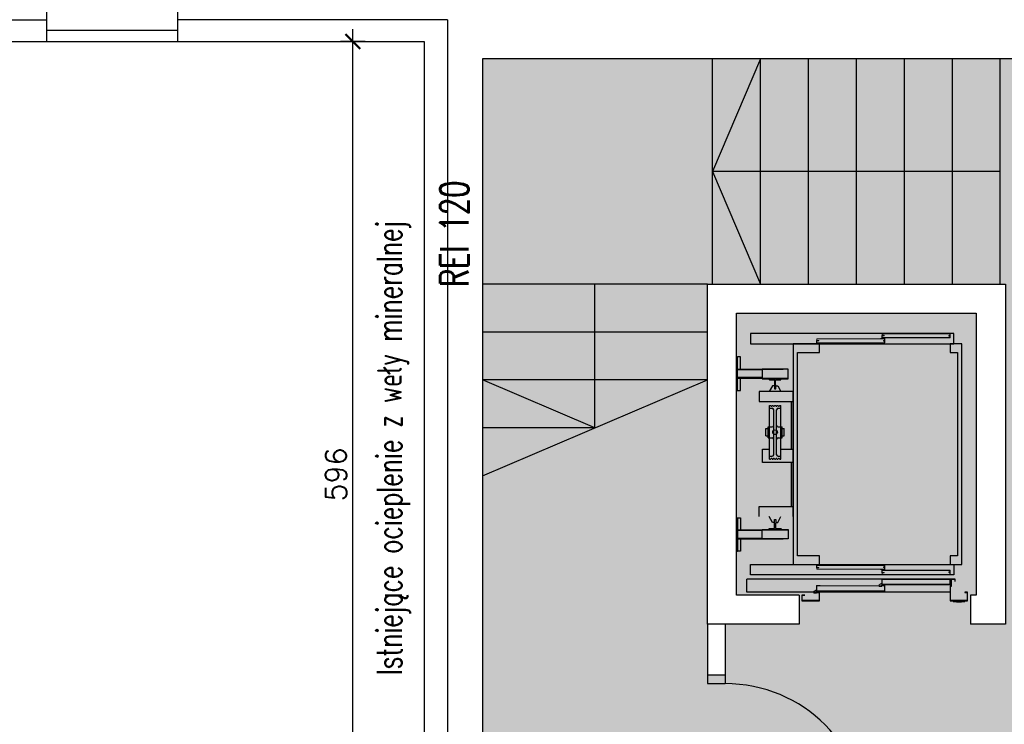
# Model space of a CAD drawing. Header units: millimetres. Extents: x 31969 to 285678, y -69766 to -5517.
# Tile 24 of 37: x 142723 to 143400, y -11145 to -10660. Entities that reach past the tile are written whole.
import ezdxf
from ezdxf.enums import TextEntityAlignment as Align

# ---------------------------------------------------------------- set-up
doc = ezdxf.new("R2010")
doc.units = ezdxf.units.MM
for name, color, linetype in [('a-biblioteka', 251, 'Continuous'), ('a-izolacja 1', 3, 'Continuous'), ('a-opis 1', 3, 'Continuous'), ('a-opis 3', 15, 'Continuous'), ('a-przekrój 2', 251, 'Continuous'), ('a-schody', 3, 'Continuous'), ('a-stolarka drzwiowa', 3, 'Continuous'), ('a-szraf', 252, 'Continuous'), ('a-wymiary', 11, 'Continuous'), ('a-ściany istniejące murowane', 6, 'Continuous')]:
    doc.layers.add(name, color=color, linetype=linetype)
doc.styles.add('MAREK', font='simplex.shx')
doc.styles.add('RS01507', font='romans.shx', dxfattribs={"width": 0.7, "height": 0.15})
doc.linetypes.add('BATTING', pattern='A,0.0001,-0.1,[134,ltypeshp.shx,S=0.1,R=0,X=-0.1,Y=0],-0.2,[134,ltypeshp.shx,S=0.1,R=180,X=0.1,Y=0],-0.1', length=0.4001)
doc.dimstyles.new('MAREK', dxfattribs={"dimscale": 0.85, "dimtxt": 17, "dimasz": 12, "dimexe": 10, "dimexo": 0.625, "dimgap": 5, "dimtad": 1, "dimdec": 1, "dimdsep": 46, "dimtxsty": 'MAREK', "dimblk1": 'ARCHTICK', "dimblk2": 'ARCHTICK', "dimsah": 1, "dimcen": 2.5, "dimdle": 10, "dimadec": 0, "dimazin": 0, "dimtfac": 1, "dimtdec": 1, "dimtmove": 1, "dimatfit": 3, "dimldrblk": 'ARCHTICK', "dimfxl": 0, "dimtolj": 1, "dimtzin": 0, "dimarcsym": 0})

# ---------------------------------------------------------------- blocks, each defined once
blk = doc.blocks.new('_ARCHTICK')
at = {"color": 0, "linetype": 'ByBlock', "const_width": 0.15}
blk.add_lwpolyline([(-0.5, -0.5), (0.5, 0.5)], dxfattribs=at)
blk = doc.blocks.new('*D1382')
at = {"layer": 'a-wymiary', "color": 0, "lineweight": -2, "ltscale": 100}
for p, q in [((142951.86, -11279.6), (142951.86, -10666.6)), ((142960.36, -10675.1), (142943.36, -10675.1)), ((142960.36, -11271.1), (142943.36, -11271.1))]:
    blk.add_line(p, q, dxfattribs=at)
at = {"layer": 'DEFPOINTS', "color": 0}
for p in [(142951.86, -10675.1), (143001.07, -10675.1), (143001.07, -11271.1)]:
    blk.add_point(p, dxfattribs=at)
at = {"layer": 'a-wymiary', "color": 0, "linetype": 'ByBlock', "lineweight": -2, "xscale": 10.2, "yscale": 10.2, "zscale": 10.2}
for p, rotation in [((142951.86, -10675.1), 90), ((142951.86, -11271.1), 270)]:
    blk.add_blockref('_ARCHTICK', p, dxfattribs=dict(at, rotation=rotation))
at = {"layer": 'a-wymiary', "color": 0, "ltscale": 100, "insert": (142940.38, -10973.1), "char_height": 14.45, "attachment_point": 5, "rotation": 90, "style": 'MAREK'}
blk.add_mtext('\\A1;596', dxfattribs=at)

msp = doc.modelspace()

# ---------------------------------------------------------------- hatches: boundary and pattern name
at = {"layer": 'a-szraf', "ltscale": 30}
h = msp.add_hatch(dxfattribs=at)
h.set_pattern_fill('DOTS', color=256, scale=3)
h.set_pattern_definition([(0, (0, -3342.232), (2.38125, 4.7625), [0, -4.7625])])
h.paths.add_polyline_path([(143588.07, -11271.1), (143334.07, -11271.1), (143334.07, -11433.1), (143588.07, -11433.1)])
h.paths.add_polyline_path([(143536.07, -11231.1), (143386.07, -11231.1), (143386.07, -11271.1), (143536.07, -11271.1)])
h.paths.add_polyline_path([(143556.07, -10842.1), (143401.07, -10842.1), (143401.07, -11231.1), (143536.07, -11231.1), (143556.07, -11231.1)])
h.paths.add_polyline_path([(143377.07, -11056.1), (143259.07, -11056.1), (143259.07, -11076.1), (143377.07, -11076.1)])
h.paths.add_polyline_path([(143381.07, -10862.1), (143216.07, -10862.1), (143216.07, -11056.1), (143381.07, -11056.1)])
h.paths.add_polyline_path([(143196.07, -10842.1), (143041.07, -10842.1), (143041.07, -11076.1), (143196.07, -11076.1)])
h.paths.add_polyline_path([(143556.07, -10687.1), (143041.07, -10687.1), (143041.07, -10842.1), (143196.07, -10842.1), (143556.07, -10842.1)])
h.paths.add_polyline_path([(143208.07, -11076.1), (143208.07, -11111.1), (143196.07, -11111.1), (143196.07, -11076.1), (143041.07, -11076.1), (143041.07, -11231.1), (143401.07, -11231.1), (143401.07, -11076.1)])

# ---------------------------------------------------------------- linework, layer by layer
at = {"layer": 'a-biblioteka'}
for p, q in [((143365.57, -10876.1), (143225.57, -10876.1)), ((143225.57, -10876.1), (143225.57, -10883.1)), ((143365.57, -10883.1), (143365.57, -10876.1)), ((143225.57, -10883.1), (143365.57, -10883.1)), ((143216.07, -10892.27), (143216.57, -10892.27)), ((143216.57, -10915.27), (143216.57, -10892.27)), ((143218.67, -10892.27), (143216.57, -10892.27)), ((143218.67, -10900.67), (143218.67, -10892.27)), ((143251.57, -10900.67), (143233.57, -10900.67)), ((143233.57, -10900.67), (143233.57, -10907.27)), ((143251.57, -10907.27), (143251.57, -10900.67)), ((143218.67, -10915.27), (143218.67, -10906.87)), ((143233.57, -10906.87), (143251.57, -10906.87)), ((143233.57, -10907.27), (143242.57, -10907.27)), ((143240.77, -10912.05), (143238.57, -10916.05)), ((143242.12, -10912.05), (143240.77, -10912.05)), ((143242.57, -10907.27), (143251.57, -10907.27)), ((143243.02, -10912.05), (143244.37, -10912.05)), ((143244.37, -10912.05), (143246.57, -10916.05)), ((143216.07, -10915.27), (143216.57, -10915.27)), ((143216.57, -10915.27), (143218.67, -10915.27)), ((143216.07, -11002.92), (143216.57, -11002.92)), ((143216.57, -11002.92), (143216.57, -11025.92)), ((143216.57, -11002.92), (143218.67, -11002.92)), ((143218.67, -11002.92), (143218.67, -11011.32)), ((143240.77, -11006.15), (143238.57, -11002.15)), ((143242.12, -11006.15), (143240.77, -11006.15)), ((143243.02, -11006.15), (143244.37, -11006.15)), ((143244.37, -11006.15), (143246.57, -11002.15)), ((143233.57, -11017.52), (143233.57, -11010.92)), ((143233.57, -11010.92), (143242.57, -11010.92)), ((143233.57, -11011.32), (143251.57, -11011.32)), ((143242.57, -11010.92), (143251.57, -11010.92)), ((143251.57, -11010.92), (143251.57, -11017.52)), ((143218.67, -11017.52), (143218.67, -11025.92)), ((143251.57, -11017.52), (143233.57, -11017.52)), ((143216.07, -11025.92), (143216.57, -11025.92)), ((143218.67, -11025.92), (143216.57, -11025.92)), ((143225.57, -11042.1), (143225.57, -11035.1)), ((143225.57, -11035.1), (143365.57, -11035.1)), ((143365.57, -11035.1), (143365.57, -11042.1)), ((143366.5, -11045.1), (143223.07, -11045.1)), ((143223.07, -11054.1), (143223.07, -11045.1)), ((143365.57, -11042.1), (143225.57, -11042.1)), ((143316.24, -11048.96), (143316.24, -11045.39)), ((143362.85, -11045.39), (143362.85, -11048.96)), ((143363.07, -11054.1), (143223.07, -11054.1)), ((143271.24, -11053.46), (143271.24, -11049.89)), ((143317.85, -11053.46), (143271.24, -11053.46)), ((143362.85, -11048.96), (143316.24, -11048.96)), ((143317.85, -11049.89), (143317.85, -11053.46))]:
    msp.add_line(p, q, dxfattribs=at)
at = {"layer": 'a-biblioteka', "linetype": 'Continuous', "lineweight": 15}
for p, q in [((143317.27, -10877.4), (143316.07, -10877.4)), ((143316.07, -10877.4), (143316.07, -10879.1)), ((143316.19, -10878.98), (143316.19, -10877.52)), ((143316.19, -10877.52), (143317.27, -10877.52)), ((143316.31, -10877.3), (143316.31, -10876.32)), ((143316.31, -10876.32), (143362.87, -10876.32)), ((143317.7, -10877.3), (143316.31, -10877.3)), ((143316.31, -10877.62), (143317.7, -10877.62)), ((143316.31, -10878.92), (143316.31, -10877.62)), ((143362.87, -10878.92), (143316.31, -10878.92)), ((143317.27, -10877.52), (143317.27, -10877.4)), ((143317.7, -10877.62), (143317.7, -10877.3)), ((143363.07, -10876.1), (143360.17, -10876.1)), ((143360.17, -10876.1), (143360.17, -10876.22)), ((143360.17, -10876.22), (143362.95, -10876.22)), ((143362.18, -10877.48), (143362.18, -10877.96)), ((143362.87, -10877.48), (143362.18, -10877.48)), ((143362.18, -10877.96), (143362.87, -10877.96)), ((143362.87, -10876.32), (143362.87, -10877.48)), ((143362.87, -10877.96), (143362.87, -10878.92)), ((143362.95, -10876.22), (143362.95, -10878.98)), ((143363.07, -10876.1), (143363.04, -10876.1)), ((143363.07, -10879.1), (143363.07, -10876.1)), ((143363.07, -10876.1), (143363.07, -10879.1)), ((143271.07, -10882.6), (143271.07, -10880.9)), ((143271.07, -10880.9), (143272.27, -10880.9)), ((143318.07, -10882.6), (143271.07, -10882.6)), ((143272.27, -10881.02), (143271.19, -10881.02)), ((143271.19, -10881.02), (143271.19, -10882.48)), ((143271.19, -10882.48), (143317.95, -10882.48)), ((143317.87, -10879.82), (143271.31, -10879.82)), ((143271.31, -10879.82), (143271.31, -10880.8)), ((143271.31, -10880.8), (143272.7, -10880.8)), ((143271.31, -10881.12), (143271.31, -10882.42)), ((143272.7, -10881.12), (143271.31, -10881.12)), ((143271.31, -10882.42), (143317.87, -10882.42)), ((143272.27, -10880.9), (143272.27, -10881.02)), ((143272.7, -10880.8), (143272.7, -10881.12)), ((143315.17, -10879.72), (143315.17, -10879.6)), ((143315.17, -10879.6), (143318.07, -10879.6)), ((143317.95, -10879.72), (143315.17, -10879.72)), ((143316.07, -10879.1), (143363.07, -10879.1)), ((143362.95, -10878.98), (143316.19, -10878.98)), ((143317.18, -10880.98), (143317.87, -10880.98)), ((143317.18, -10881.46), (143317.18, -10880.98)), ((143317.87, -10881.46), (143317.18, -10881.46)), ((143317.87, -10880.98), (143317.87, -10879.82)), ((143317.87, -10882.42), (143317.87, -10881.46)), ((143317.95, -10882.48), (143317.95, -10879.72)), ((143318.04, -10879.6), (143318.07, -10879.6)), ((143318.07, -10882.6), (143318.07, -10879.6)), ((143318.07, -10879.6), (143318.07, -10882.6)), ((143318.07, -11035.6), (143271.07, -11035.6)), ((143271.07, -11035.6), (143271.07, -11037.3)), ((143271.07, -11037.3), (143272.27, -11037.3)), ((143271.19, -11037.18), (143271.19, -11035.72)), ((143271.19, -11035.72), (143317.95, -11035.72)), ((143272.27, -11037.18), (143271.19, -11037.18)), ((143271.31, -11035.77), (143317.87, -11035.77)), ((143271.31, -11037.08), (143271.31, -11035.77)), ((143272.7, -11037.08), (143271.31, -11037.08)), ((143271.31, -11037.4), (143272.7, -11037.4)), ((143271.31, -11038.38), (143271.31, -11037.4)), ((143317.87, -11038.38), (143271.31, -11038.38)), ((143272.27, -11037.3), (143272.27, -11037.18)), ((143272.7, -11037.4), (143272.7, -11037.08)), ((143317.95, -11038.48), (143315.17, -11038.48)), ((143315.17, -11038.48), (143315.17, -11038.6)), ((143315.17, -11038.6), (143318.07, -11038.6)), ((143316.07, -11040.8), (143316.07, -11039.1)), ((143316.07, -11039.1), (143363.07, -11039.1)), ((143317.27, -11040.8), (143316.07, -11040.8)), ((143362.95, -11039.22), (143316.19, -11039.22)), ((143316.19, -11039.22), (143316.19, -11040.68)), ((143316.19, -11040.68), (143317.27, -11040.68)), ((143316.31, -11039.27), (143316.31, -11040.58)), ((143362.87, -11039.27), (143316.31, -11039.27)), ((143316.31, -11040.58), (143317.7, -11040.58)), ((143316.31, -11040.9), (143316.31, -11041.88)), ((143317.7, -11040.9), (143316.31, -11040.9)), ((143317.18, -11036.73), (143317.18, -11037.22)), ((143317.87, -11036.73), (143317.18, -11036.73)), ((143317.18, -11037.22), (143317.87, -11037.22)), ((143317.27, -11040.68), (143317.27, -11040.8)), ((143317.7, -11040.58), (143317.7, -11040.9)), ((143317.87, -11035.77), (143317.87, -11036.73)), ((143317.87, -11037.22), (143317.87, -11038.38)), ((143317.95, -11035.72), (143317.95, -11038.48)), ((143318.04, -11038.6), (143318.07, -11038.6)), ((143318.07, -11035.6), (143318.07, -11038.6)), ((143318.07, -11038.6), (143318.07, -11035.6)), ((143362.18, -11040.23), (143362.87, -11040.23)), ((143362.18, -11040.72), (143362.18, -11040.23)), ((143362.87, -11040.72), (143362.18, -11040.72)), ((143362.87, -11040.23), (143362.87, -11039.27)), ((143362.87, -11041.88), (143362.87, -11040.72)), ((143362.95, -11041.98), (143362.95, -11039.22)), ((143363.07, -11039.1), (143363.07, -11042.1)), ((143363.07, -11042.1), (143363.07, -11039.1)), ((143314.23, -11049.06), (143315.97, -11048.05)), ((143314.28, -11049.14), (143316.02, -11048.14)), ((143315.97, -11046.95), (143316.07, -11046.95)), ((143315.97, -11048.04), (143315.97, -11046.95)), ((143316.07, -11048.98), (143316.07, -11045.22)), ((143316.19, -11045.1), (143318.57, -11045.1)), ((143316.19, -11045.22), (143318.57, -11045.22)), ((143316.19, -11048.98), (143316.19, -11045.22)), ((143362.85, -11045.39), (143316.24, -11045.39)), ((143316.31, -11041.88), (143362.87, -11041.88)), ((143318.57, -11045.1), (143318.57, -11045.22)), ((143360.17, -11041.98), (143362.95, -11041.98)), ((143360.17, -11042.1), (143360.17, -11041.98)), ((143363.07, -11042.1), (143360.17, -11042.1)), ((143360.57, -11045.1), (143362.95, -11045.1)), ((143360.57, -11045.22), (143360.57, -11045.1)), ((143360.57, -11045.22), (143362.95, -11045.22)), ((143362.95, -11045.22), (143362.95, -11048.98)), ((143363.07, -11042.1), (143363.04, -11042.1)), ((143363.07, -11047.18), (143363.07, -11045.22)), ((143363.07, -11045.22), (143363.07, -11048.98)), ((143273.07, -11054.1), (143261.07, -11054.1)), ((143269.17, -11054.74), (143269.17, -11053.65)), ((143269.23, -11053.56), (143270.97, -11052.55)), ((143269.27, -11054.74), (143269.27, -11053.65)), ((143269.28, -11053.64), (143271.02, -11052.64)), ((143271.07, -11054.75), (143269.28, -11054.75)), ((143271.07, -11054.85), (143269.28, -11054.85)), ((143270.97, -11051.45), (143271.07, -11051.45)), ((143270.97, -11052.54), (143270.97, -11051.45)), ((143271.07, -11053.48), (143271.07, -11049.72)), ((143271.07, -11054.75), (143271.07, -11054.85)), ((143271.19, -11049.6), (143273.57, -11049.6)), ((143271.19, -11049.72), (143273.57, -11049.72)), ((143271.19, -11053.48), (143271.19, -11049.72)), ((143317.95, -11053.48), (143271.19, -11053.48)), ((143317.95, -11053.6), (143271.19, -11053.6)), ((143317.85, -11049.89), (143271.24, -11049.89)), ((143273.57, -11049.6), (143273.57, -11049.72)), ((143314.17, -11050.24), (143314.17, -11049.15)), ((143314.27, -11050.24), (143314.27, -11049.15)), ((143316.07, -11050.25), (143314.28, -11050.25)), ((143316.07, -11050.35), (143314.28, -11050.35)), ((143315.57, -11049.6), (143317.95, -11049.6)), ((143315.57, -11049.72), (143315.57, -11049.6)), ((143315.57, -11049.72), (143317.95, -11049.72)), ((143316.07, -11050.25), (143316.07, -11050.35)), ((143362.95, -11048.98), (143316.19, -11048.98)), ((143362.95, -11049.1), (143316.19, -11049.1)), ((143317.95, -11049.72), (143317.95, -11053.48)), ((143318.07, -11051.68), (143318.07, -11049.72)), ((143318.07, -11049.72), (143318.07, -11053.48))]:
    msp.add_line(p, q, dxfattribs=at)
at = {"layer": 'a-biblioteka', "ltscale": 100}
for p, q in [((143216.57, -10900.67), (143248.05, -10900.67)), ((143233.57, -10901.07), (143216.57, -10901.07)), ((143233.57, -10906.47), (143216.57, -10906.47)), ((143216.57, -10906.87), (143248.05, -10906.87)), ((143231.57, -10916.05), (143231.57, -10922.95)), ((143255.07, -10916.05), (143231.57, -10916.05)), ((143255.07, -11002.15), (143255.07, -10916.05)), ((143231.57, -10922.95), (143255.07, -10922.95)), ((143238.72, -10962.6), (143238.72, -10925.6)), ((143238.72, -10925.6), (143239.42, -10925.6)), ((143239.61, -10925.87), (143239.42, -10925.6)), ((143240.44, -10925.87), (143240.62, -10925.6)), ((143240.62, -10925.6), (143241.12, -10925.6)), ((143241.31, -10925.87), (143241.12, -10925.6)), ((143242.14, -10925.87), (143242.32, -10925.6)), ((143242.32, -10925.6), (143242.82, -10925.6)), ((143243.01, -10925.87), (143242.82, -10925.6)), ((143243.84, -10925.87), (143244.02, -10925.6)), ((143244.02, -10925.6), (143244.52, -10925.6)), ((143244.71, -10925.87), (143244.52, -10925.6)), ((143245.54, -10925.87), (143245.72, -10925.6)), ((143245.72, -10925.6), (143246.42, -10925.6)), ((143246.42, -10962.6), (143246.42, -10925.6)), ((143253.57, -10922.95), (143253.57, -10955.65)), ((143238.72, -10927.6), (143240.57, -10927.6)), ((143241.57, -10959.6), (143241.57, -10928.6)), ((143243.57, -10959.6), (143243.57, -10928.6)), ((143244.57, -10927.6), (143246.42, -10927.6)), ((143236.27, -10942.26), (143236.27, -10941.6)), ((143236.27, -10941.6), (143236.77, -10941.6)), ((143236.27, -10945.93), (143236.27, -10942.26)), ((143236.27, -10946.6), (143236.27, -10945.93)), ((143236.27, -10946.6), (143236.77, -10946.6)), ((143236.77, -10941.6), (143237.17, -10941.6)), ((143236.77, -10941.6), (143237.72, -10941.6)), ((143236.77, -10946.6), (143237.17, -10946.6)), ((143236.77, -10946.6), (143237.72, -10946.6)), ((143237.72, -10947.9), (143237.72, -10940.3)), ((143237.72, -10940.3), (143240.57, -10940.3)), ((143244.57, -10940.3), (143247.42, -10940.3)), ((143247.42, -10947.9), (143247.42, -10940.3)), ((143247.42, -10941.6), (143248.37, -10941.6)), ((143247.42, -10946.6), (143248.37, -10946.6)), ((143247.97, -10941.6), (143248.37, -10941.6)), ((143247.97, -10946.6), (143248.37, -10946.6)), ((143248.37, -10941.6), (143248.87, -10941.6)), ((143248.37, -10946.6), (143248.87, -10946.6)), ((143248.87, -10942.26), (143248.87, -10941.6)), ((143248.87, -10946.6), (143248.87, -10942.26)), ((143237.72, -10947.9), (143240.57, -10947.9)), ((143244.57, -10947.9), (143246.42, -10947.9)), ((143246.42, -10947.9), (143246.67, -10947.9)), ((143246.67, -10947.9), (143247.42, -10947.9)), ((143233.92, -10955.65), (143235.03, -10955.65)), ((143233.92, -10956.15), (143233.92, -10955.65)), ((143233.92, -10956.76), (143233.92, -10956.16)), ((143233.92, -10963.83), (143233.92, -10956.76)), ((143235.03, -10955.65), (143238.72, -10955.65)), ((143246.42, -10955.65), (143255.07, -10955.65)), ((143233.92, -10964.44), (143233.92, -10963.83)), ((143233.92, -10964.95), (143233.92, -10964.45)), ((143235.03, -10964.95), (143233.92, -10964.95)), ((143255.07, -10964.95), (143235.03, -10964.95)), ((143238.72, -10960.6), (143240.57, -10960.6)), ((143238.72, -10962.6), (143239.42, -10962.6)), ((143239.61, -10962.32), (143239.42, -10962.6)), ((143240.44, -10962.32), (143240.62, -10962.6)), ((143240.62, -10962.6), (143241.12, -10962.6)), ((143241.31, -10962.32), (143241.12, -10962.6)), ((143242.14, -10962.32), (143242.32, -10962.6)), ((143242.32, -10962.6), (143242.82, -10962.6)), ((143243.01, -10962.32), (143242.82, -10962.6)), ((143243.84, -10962.32), (143244.02, -10962.6)), ((143244.02, -10962.6), (143244.52, -10962.6)), ((143244.71, -10962.32), (143244.52, -10962.6)), ((143244.57, -10960.6), (143246.42, -10960.6)), ((143245.54, -10962.32), (143245.72, -10962.6)), ((143245.72, -10962.6), (143246.42, -10962.6)), ((143253.57, -10964.95), (143253.57, -10995.25)), ((143231.57, -11002.15), (143231.57, -10995.25)), ((143231.57, -10995.25), (143255.07, -10995.25)), ((143216.57, -11011.32), (143248.05, -11011.32)), ((143233.57, -11011.72), (143216.57, -11011.72)), ((143233.57, -11017.12), (143216.57, -11017.12)), ((143216.57, -11017.52), (143248.05, -11017.52))]:
    msp.add_line(p, q, dxfattribs=at)
at = {"layer": 'a-biblioteka', "linetype": 'Continuous', "lineweight": 30, "flags": 128}
for points in [[(143273.07, -10883.1), (143255.07, -10883.1), (143255.07, -11035.1), (143273.07, -11035.1), (143273.07, -11029.1), (143258.07, -11029.1), (143258.07, -10889.1), (143273.07, -10889.1)], [(143371.07, -10883.1), (143363.07, -10883.1), (143363.07, -10889.1), (143368.07, -10889.1), (143368.07, -11029.1), (143363.07, -11029.1), (143363.07, -11035.1), (143371.07, -11035.1)]]:
    msp.add_lwpolyline(points, close=True, dxfattribs=at)
at = {"layer": 'a-biblioteka', "ltscale": 100}
for points in [[(143238.72, -10907.89), (143241.91, -10908.08, -0.396768), (143242.19, -10908.38), (143242.19, -10911.48), (143242.12, -10911.56), (143242.12, -10914.1), (143242.57, -10914.1), (143243.02, -10914.1), (143243.02, -10911.56), (143242.94, -10911.48), (143242.94, -10908.38, -0.396768), (143243.22, -10908.08), (143246.41, -10907.89, 0.396768), (143246.69, -10907.59), (143246.69, -10907.27), (143238.44, -10907.27), (143238.44, -10907.59, 0.396768)], [(143238.72, -11010.3), (143241.91, -11010.11, 0.396768), (143242.19, -11009.81), (143242.19, -11006.71), (143242.12, -11006.64), (143242.12, -11004.1), (143242.57, -11004.1), (143243.02, -11004.1), (143243.02, -11006.64), (143242.94, -11006.71), (143242.94, -11009.81, 0.396768), (143243.22, -11010.11), (143246.41, -11010.3, -0.396768), (143246.69, -11010.6), (143246.69, -11010.92), (143238.44, -11010.92), (143238.44, -11010.6, -0.396768)]]:
    msp.add_lwpolyline(points, format="xyb", close=True, dxfattribs=at)
at = {"layer": 'a-biblioteka', "flags": 128}
for points in [[(143366.5, -11045.1), (143363.84, -11045.1), (143363.84, -11049.8), (143363.07, -11049.8), (143363.07, -11060.1), (143375.07, -11060.1), (143375.07, -11054.1), (143373.07, -11054.1), (143373.07, -11054.3), (143374.87, -11054.3), (143374.87, -11059.9), (143363.27, -11059.9), (143363.27, -11050), (143364.04, -11050), (143364.04, -11045.3), (143366.3, -11045.3), (143366.3, -11046.64), (143366.5, -11046.64)], [(143263.07, -11056.1), (143261.07, -11056.1), (143261.07, -11060.1), (143273.07, -11060.1), (143273.07, -11054.1), (143270.07, -11054.1), (143270.07, -11054.3), (143272.87, -11054.3), (143272.87, -11059.9), (143261.27, -11059.9), (143261.27, -11056.3), (143263.07, -11056.3)], [(143365.07, -11060.6), (143373.07, -11060.6), (143373.07, -11060.1), (143365.07, -11060.1)], [(143367.32, -11060.9), (143370.82, -11060.9), (143370.82, -11060.6), (143367.32, -11060.6)]]:
    msp.add_lwpolyline(points, close=True, dxfattribs=at)
at = {"layer": 'a-biblioteka', "ltscale": 100}
msp.add_circle((143242.57, -10944.1), 1.6, dxfattribs=at)
for centre, radius, start, end in [((143240.02, -10925.6), 0.5, 213.55731, 326.44269), ((143241.72, -10925.6), 0.5, 213.55731, 326.44269), ((143243.42, -10925.6), 0.5, 213.55731, 326.44269), ((143245.12, -10925.6), 0.5, 213.55731, 326.44269), ((143240.57, -10928.6), 1, 0, 90), ((143244.57, -10928.6), 1, 90, 180), ((143240.57, -10939.3), 1, 270, 0), ((143244.57, -10939.3), 1, 180, 270), ((143240.57, -10948.9), 1, 0, 90), ((143244.57, -10948.9), 1, 90, 180), ((143240.57, -10959.6), 1, 270, 0), ((143244.57, -10959.6), 1, 180, 270), ((143240.02, -10962.6), 0.5, 33.55731, 146.44269), ((143241.72, -10962.6), 0.5, 33.55731, 146.44269), ((143243.42, -10962.6), 0.5, 33.55731, 146.44269), ((143245.12, -10962.6), 0.5, 33.55731, 146.44269)]:
    msp.add_arc(centre, radius, start, end, dxfattribs=at)
at = {"layer": 'a-biblioteka', "linetype": 'Continuous', "lineweight": 15}
for centre, radius, start, end in [((143315.96, -11048.04), 0.01, 300.0351, 0), ((143315.96, -11048.04), 0.11, 300.0351, 0), ((143316.19, -11045.22), 0.121, 90, 180), ((143316.19, -11045.22), 0.001, 90, 180), ((143362.95, -11045.22), 0.121, 0, 90), ((143362.95, -11045.22), 0.001, 0, 90), ((143269.28, -11053.65), 0.11, 120.0351, 180), ((143269.28, -11054.74), 0.11, 180, 270), ((143269.28, -11053.65), 0.01, 120.0351, 180), ((143269.28, -11054.74), 0.01, 180, 270), ((143270.96, -11052.54), 0.01, 300.0351, 0), ((143270.96, -11052.54), 0.11, 300.0351, 0), ((143271.19, -11049.72), 0.121, 90, 180), ((143271.19, -11053.48), 0.121, 180, 270), ((143271.19, -11049.72), 0.001, 90, 180), ((143271.19, -11053.48), 0.001, 180, 270), ((143314.28, -11049.15), 0.11, 120.0351, 180), ((143314.28, -11050.24), 0.11, 180, 270), ((143314.28, -11049.15), 0.01, 120.0351, 180), ((143314.28, -11050.24), 0.01, 180, 270), ((143316.19, -11048.98), 0.121, 180, 270), ((143316.19, -11048.98), 0.001, 180, 270), ((143317.95, -11049.72), 0.121, 0, 90), ((143317.95, -11049.72), 0.001, 0, 90), ((143317.95, -11053.48), 0.121, 270, 0), ((143362.95, -11048.98), 0.121, 270, 0)]:
    msp.add_arc(centre, radius, start, end, dxfattribs=at)
at = {"layer": 'a-izolacja 1'}
for p, q in [((142613.07, -10660.1), (142741.07, -10660.1)), ((143017.07, -10660.1), (142831.07, -10660.1)), ((143017.07, -10660.1), (143017.07, -11255.1)), ((142741.07, -10675.1), (142831.07, -10675.1))]:
    msp.add_line(p, q, dxfattribs=at)
at = {"layer": 'a-przekrój 2', "linetype": 'BATTING', "ltscale": 15}
msp.add_line((142741.07, -10667.21), (142831.07, -10667.21), dxfattribs=at)
at = {"layer": 'a-schody', "ltscale": 300}
for p, q in [((143232.57, -10687.1), (143199.57, -10764.6)), ((143199.57, -10842.1), (143199.57, -10687.1)), ((143232.57, -10842.1), (143232.57, -10687.1)), ((143265.57, -10842.1), (143265.57, -10687.1)), ((143298.57, -10842.1), (143298.57, -10687.1)), ((143331.57, -10842.1), (143331.57, -10687.1)), ((143364.57, -10842.1), (143364.57, -10687.1)), ((143397.57, -10842.1), (143397.57, -10687.1)), ((143397.57, -10764.6), (143199.57, -10764.6)), ((143199.57, -10764.6), (143232.57, -10842.1)), ((143196.07, -10842.1), (143041.07, -10842.1)), ((143118.57, -10941.1), (143118.57, -10842.1)), ((143196.07, -10875.1), (143041.07, -10875.1)), ((143196.07, -10908.1), (143041.07, -10908.1)), ((143041.07, -10974.1), (143196.07, -10908.1)), ((143118.57, -10941.1), (143041.07, -10908.1)), ((143118.57, -10941.1), (143041.07, -10941.1))]:
    msp.add_line(p, q, dxfattribs=at)
at = {"layer": 'a-stolarka drzwiowa', "lineweight": 25}
for p, q in [((143196.07, -11111.1), (143196.07, -11117.1)), ((143208.07, -11111.1), (143208.07, -11117.1)), ((143196.07, -11117.1), (143208.07, -11117.1))]:
    msp.add_line(p, q, dxfattribs=at)
at = {"layer": 'a-stolarka drzwiowa'}
msp.add_arc((143208.07, -11215.1), 98, 0.61632, 90, dxfattribs=at)
at = {"layer": 'a-ściany istniejące murowane'}
for p, q in [((142741.07, -10605.1), (142741.07, -10675.1)), ((142831.07, -10605.1), (142831.07, -10675.1)), ((142613.07, -10675.1), (142741.07, -10675.1)), ((142831.07, -10675.1), (143001.07, -10675.1)), ((143001.07, -10675.1), (143001.07, -11271.1)), ((143001.07, -10675.1), (143001.07, -11271.1)), ((143556.07, -10687.1), (143041.07, -10687.1)), ((143041.07, -10687.1), (143041.07, -11231.1)), ((143259.07, -11056.1), (143259.07, -11076.1)), ((143377.07, -11056.1), (143377.07, -11076.1)), ((143196.07, -11076.1), (143196.07, -11111.1)), ((143208.07, -11076.1), (143208.07, -11111.1)), ((143196.07, -11111.1), (143208.07, -11111.1))]:
    msp.add_line(p, q, dxfattribs=at)
for points in [[(143196.07, -10842.1), (143401.07, -10842.1), (143401.07, -11076.1), (143377.07, -11076.1)], [(143259.07, -11076.1), (143196.07, -11076.1), (143196.07, -10842.1), (143216.07, -10842.1)], [(143216.07, -10862.1), (143381.07, -10862.1), (143381.07, -11056.1), (143377.07, -11056.1)], [(143259.07, -11056.1), (143216.07, -11056.1), (143216.07, -10862.1), (143216.07, -10862.1)]]:
    msp.add_lwpolyline(points, dxfattribs=at)

# ---------------------------------------------------------------- texts
at = {"layer": 'a-opis 1', "ltscale": 40, "style": 'RS01507', "width": 0.7}
msp.add_text('Istniejące ocieplenie z weły mineralnej', height=17.1027, rotation=90, dxfattribs=at).set_placement((142977.03, -11111.35), align=Align.MIDDLE_LEFT)
at = {"layer": 'a-opis 3', "ltscale": 40, "insert": (143031.56, -11120.48), "char_height": 19.613, "width": 649.6209, "attachment_point": 7, "rotation": 90, "style": 'RS01507'}
msp.add_mtext('{\\Fromans.shx;\\W6.85444;   }REI 120', dxfattribs=at)

# ---------------------------------------------------------------- dimensions: what is measured, and where the dimension line sits
at = {"layer": 'a-wymiary', "ltscale": 100}
dim = msp.add_linear_dim(base=(142951.86, -10675.1), p1=(143001.07, -11271.1), p2=(143001.07, -10675.1), angle=90, dimstyle='MAREK', dxfattribs=at)
dim.commit()
dim.dimension.update_dxf_attribs({"geometry": '*D1382', "text_midpoint": (142940.38, -10973.1)})

doc.saveas('drawing.dxf')
